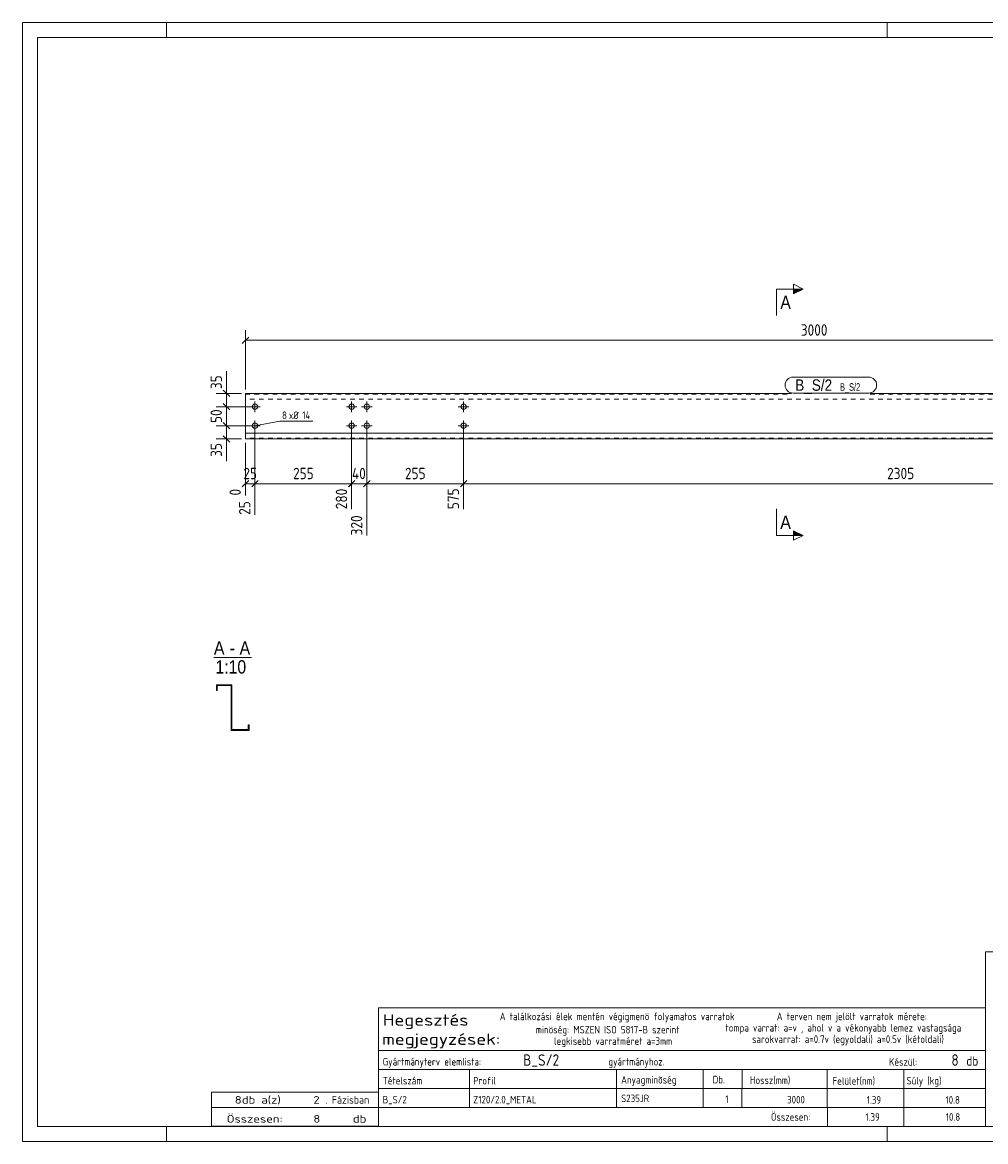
# Model space of a CAD drawing. Header units: millimetres. Extents: x 1 to 419, y 1 to 296.
# Tile 1 of 2: x 1 to 255, y 1 to 296. Entities that reach past the tile are written whole.
import ezdxf

# ---------------------------------------------------------------- set-up
doc = ezdxf.new("R2010")
doc.units = ezdxf.units.MM
doc.header["$LTSCALE"] = 0.6
doc.linetypes.add('XKITLINE00', pattern=[0])
doc.linetypes.add('XKITLINE02', pattern=[4, 2, -2])
for name, color, linetype, lineweight in [('Bolt', 7, 'Continuous', 0), ('BoltMark', 3, 'Continuous', 0), ('DrawingSheet', 5, 'Continuous', 0), ('OtherObjectType', 1, 'Continuous', 0), ('Part', 2, 'Continuous', 0), ('PartMark', 3, 'Continuous', 0), ('Section', 6, 'Continuous', 0), ('Z-DIMENSIONS', 1, 'Continuous', 0)]:
    doc.layers.add(name, color=color, linetype=linetype, lineweight=lineweight)
doc.styles.add('ARIAL', font='ARIAL.TTF')
doc.styles.add('ISOCPEUR', font='ISOCPEUR.TTF')
doc.styles.add('ROMSIM', font='ARIAL.TTF')

msp = doc.modelspace()

# ---------------------------------------------------------------- hatches: boundary and pattern name
at = {"layer": 'Section'}
for points in [[(204.3, 225.71), (206.8, 225.71), (204.3, 224.46)], [(204.3, 162.01), (206.8, 160.76), (204.3, 160.76)]]:
    msp.add_hatch(color=6, dxfattribs=at).paths.add_polyline_path(points, flags=17)

# ---------------------------------------------------------------- linework, layer by layer
at = {"layer": 'Bolt', "color": 3, "linetype": 'XKITLINE00', "lineweight": 0}
for p, q in [((60.9, 194.7), (63.7, 194.7)), ((62.3, 193.3), (62.3, 196.1)), ((87.8, 193.3), (87.8, 196.1)), ((91.8, 193.3), (91.8, 196.1)), ((115.9, 194.7), (118.7, 194.7)), ((117.3, 193.3), (117.3, 196.1)), ((86.4, 194.7), (89.2, 194.7)), ((90.4, 194.7), (93.2, 194.7)), ((60.9, 189.7), (63.7, 189.7)), ((62.3, 188.3), (62.3, 191.1)), ((86.4, 189.7), (89.2, 189.7)), ((87.8, 188.3), (87.8, 191.1)), ((90.4, 189.7), (93.2, 189.7)), ((91.8, 188.3), (91.8, 191.1)), ((115.9, 189.7), (118.7, 189.7)), ((117.3, 188.3), (117.3, 191.1))]:
    msp.add_line(p, q, dxfattribs=at)
for centre in [(62.3, 194.7), (87.8, 194.7), (91.8, 194.7), (117.3, 194.7), (62.3, 189.7), (87.8, 189.7), (91.8, 189.7), (117.3, 189.7)]:
    msp.add_circle(centre, 0.7, dxfattribs=at)
at = {"layer": 'BoltMark', "color": 4, "linetype": 'XKITLINE00', "lineweight": 0}
for p, q in [((62.3, 189.7), (68.85, 190.85)), ((68.85, 190.85), (77.6, 190.85))]:
    msp.add_line(p, q, dxfattribs=at)
at = {"layer": 'DrawingSheet', "color": 2, "linetype": 'XKITLINE00', "lineweight": 0}
for p, q in [((419, 296), (1, 296)), ((1, 296), (1, 1)), ((39, 292), (39, 296)), ((229, 292), (229, 296)), ((39, 1), (39, 5)), ((229, 1), (229, 5)), ((1, 1), (419, 1))]:
    msp.add_line(p, q, dxfattribs=at)
at = {"layer": 'DrawingSheet', "color": 3, "linetype": 'XKITLINE00', "lineweight": 0}
for p, q in [((415, 292), (5, 292)), ((5, 292), (5, 5)), ((5, 5), (415, 5))]:
    msp.add_line(p, q, dxfattribs=at)
at = {"layer": 'OtherObjectType', "color": 6, "linetype": 'XKITLINE00', "lineweight": 0}
msp.add_line((51.5, 128.63), (61.38, 128.63), dxfattribs=at)
at = {"layer": 'OtherObjectType', "color": 7, "linetype": 'XKITLINE00', "lineweight": 0}
for p, q in [((254.84, 51.05), (254.84, 6.75)), ((254.84, 51.05), (415, 51.05)), ((94.84, 25), (94.84, 36.25)), ((94.84, 36.25), (254.84, 36.25)), ((254.84, 36.25), (254.84, 25)), ((94.84, 25), (254.84, 25)), ((94.84, 25), (254.84, 25)), ((94.84, 25), (94.84, 20)), ((254.84, 25), (254.84, 20)), ((94.84, 20), (254.84, 20)), ((94.84, 20), (94.84, 15)), ((118.84, 20), (118.84, 15)), ((157.61, 15), (157.61, 20)), ((180.5, 20), (180.5, 15)), ((190.7, 20), (190.7, 15.12)), ((213.15, 20), (213.15, 15)), ((233.33, 20), (233.33, 15)), ((254.84, 20), (254.84, 15)), ((94.84, 15), (254.84, 15)), ((94.84, 15), (94.84, 10)), ((118.84, 15), (118.84, 10)), ((157.61, 10), (157.61, 15)), ((180.5, 15), (180.5, 10)), ((190.67, 15), (190.67, 10)), ((213.18, 15), (213.18, 10)), ((233.33, 15), (233.33, 10)), ((254.84, 15), (254.84, 10)), ((50.84, 10), (50.84, 14)), ((50.84, 14), (94.84, 14)), ((94.84, 10), (94.84, 14)), ((50.84, 10), (94.84, 10)), ((50.85, 5.02), (50.84, 9.99)), ((50.84, 9.98), (94.74, 9.98)), ((94.84, 10), (254.84, 10)), ((94.84, 10), (94.84, 5)), ((213.19, 10), (213.19, 5)), ((233.31, 10), (233.31, 5)), ((254.84, 10), (254.84, 5)), ((50.89, 5.03), (94.79, 5.03)), ((94.84, 5), (254.84, 5))]:
    msp.add_line(p, q, dxfattribs=at)
at = {"layer": 'Part', "color": 2, "linetype": 'XKITLINE00', "lineweight": 0}
for p, q in [((59.8, 198.2), (59.8, 186.2)), ((203.74, 198.2), (59.8, 198.2)), ((359.8, 198.2), (224.49, 198.2)), ((359.8, 187.7), (59.8, 187.7)), ((59.8, 186.2), (359.8, 186.2)), ((52.14, 119.88), (52.14, 121.38)), ((52.14, 121.38), (56.24, 121.38)), ((56.04, 121.18), (52.34, 121.18)), ((52.34, 121.18), (52.34, 119.88)), ((56.04, 109.38), (56.04, 121.18)), ((56.24, 121.38), (56.24, 109.58)), ((52.34, 119.88), (52.14, 119.88)), ((60.74, 109.38), (56.04, 109.38)), ((56.24, 109.58), (60.54, 109.58)), ((60.54, 110.88), (60.74, 110.88)), ((60.54, 109.58), (60.54, 110.88)), ((60.74, 110.88), (60.74, 109.38))]:
    msp.add_line(p, q, dxfattribs=at)
at = {"layer": 'Part', "color": 7, "linetype": 'XKITLINE02', "lineweight": 0}
for p, q in [((59.8, 198), (203.74, 198)), ((224.49, 198), (359.8, 198)), ((359.8, 196.7), (59.8, 196.7)), ((359.8, 186.4), (59.8, 186.4))]:
    msp.add_line(p, q, dxfattribs=at)
at = {"layer": 'Part', "color": 11, "linetype": 'XKITLINE00', "lineweight": 0}
for p, q in [((53.46, 121.18), (53.66, 121.38)), ((55.39, 121.18), (55.59, 121.38)), ((52.16, 119.88), (52.34, 120.06)), ((56.04, 117.97), (56.24, 118.17)), ((56.04, 116.04), (56.24, 116.24)), ((56.04, 112.17), (56.24, 112.37)), ((56.04, 110.24), (56.24, 110.44)), ((59.04, 109.38), (59.24, 109.58)), ((60.54, 110.88), (60.54, 110.88)), ((60.54, 110.88), (60.54, 110.88))]:
    msp.add_line(p, q, dxfattribs=at)
at = {"layer": 'PartMark', "color": 7, "linetype": 'XKITLINE00', "lineweight": 0}
for p, q in [((204.14, 202.5), (224.09, 202.5)), ((204.14, 198.3), (224.09, 198.3))]:
    msp.add_line(p, q, dxfattribs=at)
for centre, start, end in [((204.14, 200.4), 90, 270), ((224.09, 200.4), 270, 90)]:
    msp.add_arc(centre, 2.1, start, end, dxfattribs=at)
at = {"layer": 'Section', "color": 6, "linetype": 'XKITLINE00', "lineweight": 0}
for p, q in [((199.8, 225.71), (199.8, 218.71)), ((199.8, 225.71), (206.8, 225.71)), ((204.3, 224.46), (204.3, 226.96)), ((204.3, 226.96), (206.8, 225.71)), ((206.8, 225.71), (204.3, 224.46)), ((199.8, 160.76), (199.8, 167.76)), ((199.8, 160.76), (206.8, 160.76)), ((206.8, 160.76), (204.3, 162.01)), ((204.3, 162.01), (204.3, 159.51)), ((206.8, 160.76), (204.3, 159.51))]:
    msp.add_line(p, q, dxfattribs=at)
at = {"layer": 'Z-DIMENSIONS', "color": 7, "linetype": 'XKITLINE00', "lineweight": 0}
for p, q in [((60.65, 213.06), (58.95, 211.37)), ((59.8, 199.2), (59.8, 214.92)), ((59.8, 212.22), (359.8, 212.22)), ((54.8, 198.2), (54.8, 204.06)), ((54.8, 198.2), (54.8, 204.06)), ((58.8, 198.2), (52.1, 198.2)), ((53.95, 199.05), (55.65, 197.35)), ((54.8, 194.7), (54.8, 198.2)), ((61.3, 194.7), (52.1, 194.7)), ((61.3, 194.7), (52.1, 194.7)), ((53.95, 195.55), (55.65, 193.85)), ((53.95, 195.55), (55.65, 193.85)), ((54.8, 189.7), (54.8, 194.7)), ((61.3, 189.7), (52.1, 189.7)), ((61.3, 189.7), (52.1, 189.7)), ((53.95, 190.55), (55.65, 188.85)), ((54.2, 190.3), (55.65, 188.85)), ((54.8, 186.2), (54.8, 189.7)), ((58.8, 186.2), (52.1, 186.2)), ((53.95, 187.05), (55.65, 185.35)), ((54.8, 186.2), (54.8, 180.34)), ((54.8, 186.2), (54.8, 180.34)), ((62.3, 188.7), (62.3, 166.19)), ((62.3, 188.7), (62.3, 179.2)), ((87.8, 188.7), (87.8, 179.2)), ((87.8, 188.7), (87.8, 167.68)), ((91.8, 188.7), (91.8, 160.78)), ((91.8, 188.7), (91.8, 179.2)), ((117.3, 188.7), (117.3, 167.68)), ((117.3, 188.7), (117.3, 167.68)), ((59.8, 185.2), (59.8, 171.29)), ((60.65, 175.25), (58.95, 173.55)), ((59.8, 174.4), (62.3, 174.4)), ((63.15, 175.25), (61.45, 173.55)), ((62.9, 175), (61.45, 173.55)), ((62.3, 175), (62.3, 166.19)), ((62.3, 174.4), (87.8, 174.4)), ((88.4, 175), (86.95, 173.55)), ((88.65, 175.25), (87.1, 173.7)), ((87.8, 175), (87.8, 167.68)), ((87.8, 174.4), (91.8, 174.4)), ((92.65, 175.25), (90.95, 173.55)), ((92.65, 175.25), (90.95, 173.55)), ((91.8, 175), (91.8, 160.78)), ((91.8, 174.4), (117.3, 174.4)), ((118.15, 175.25), (116.45, 173.55)), ((118.15, 175.25), (116.6, 173.7)), ((117.3, 174.4), (347.8, 174.4))]:
    msp.add_line(p, q, dxfattribs=at)
at = {"layer": 'Z-DIMENSIONS', "color": 3}
for p in [(59.8, 212.22), (54.8, 198.2), (54.8, 194.7), (54.8, 194.7), (54.8, 189.7), (54.8, 189.7), (54.8, 186.2), (59.8, 174.4), (62.3, 174.4), (62.3, 174.4), (87.8, 174.4), (87.8, 174.4), (91.8, 174.4), (91.8, 174.4), (117.3, 174.4), (117.3, 174.4)]:
    msp.add_point(p, dxfattribs=at)

# ---------------------------------------------------------------- texts
at = {"layer": 'BoltMark', "color": 4, "style": 'ISOCPEUR', "width": 0.85}
for s, p in [('8', (69.45, 191.45)), ('xØ', (71.25, 191.45)), ('14', (74.77, 191.45))]:
    msp.add_text(s, height=2, dxfattribs=at).set_placement(p)
at = {"layer": 'OtherObjectType', "color": 6, "style": 'ARIAL', "width": 0.85}
for s, p in [('A', (51.5, 129.38)), ('A', (58.27, 129.38)), ('-', (55.66, 129.38)), ('1:10', (51.9, 124.38))]:
    msp.add_text(s, height=3.5, dxfattribs=at).set_placement(p)
at = {"layer": 'OtherObjectType', "color": 7, "style": 'ISOCPEUR'}
for s, height, width, p in [('Hegesztés', 3, 1.19, (95.99, 31.56)), ('A találkozási élek mentén végigmenö folyamatos varratok', 2, 0.85, (126.84, 33)), ('A terven nem jelölt varratok mérete:', 2, 0.85, (199.86, 33)), ('megjegyzések:', 3, 1.19, (95.84, 26.5)), ('minöség: MSZEN ISO 5817-B szerint', 2, 0.85, (136.34, 29.5)), ('tompa varrat: a=v , ahol v a vékonyabb lemez vastagsága', 2, 0.85, (186.34, 30)), ('legkisebb varratméret a=3mm', 2, 0.85, (141.16, 26.5)), ('sarokvarrat: a=0.7v (egyoldali) a=0.5v (kétoldali)', 2, 0.85, (193.34, 27)), ('db', 2.5, 0.85, (249.84, 21)), ('Gyártmányterv elemlista:                               gyártmányhoz.', 2, 0.85, (95.99, 21.06)), ('Készül:', 2, 0.85, (229.47, 21)), ('Tételszám', 2, 0.85, (95.99, 16.06)), ('Profil', 2, 0.85, (119.84, 16.06)), ('Anyagminõség', 2, 0.85, (158.83, 16.29)), ('Db.', 2, 0.85, (182.96, 16.35)), ('Hossz(mm)', 2, 0.85, (192.78, 16.2)), ('Felület(nm)', 2, 0.85, (214.56, 16)), ('Súly (kg)', 2, 0.85, (234.05, 16.06)), ('8', 2, 1.211571, (56.99, 11)), ('db a(z)', 2, 1.211571, (58.84, 11)), ('2', 2, 1.211571, (77.7, 11)), ('. Fázisban', 2, 0.935, (80.84, 11)), ('Összesen:', 2, 0.85, (198.33, 6.5)), ('Összesen:            db', 2, 1.211571, (54.84, 6)), ('8', 2, 1.211571, (77.7, 6))]:
    msp.add_text(s, height=height, dxfattribs=dict(at, width=width)).set_placement(p)
at = {"layer": 'OtherObjectType', "color": 5, "style": 'ISOCPEUR', "width": 0.85}
for s, height, p in [('B_S/2', 3, (133, 21)), ('8', 3, (245.89, 21)), ('B_S/2', 2, (95.99, 11.06)), ('Z120/2.0_METAL', 2, (119.84, 11.06)), ('S235JR', 2, (158.83, 11.4)), ('1', 2, (186.28, 11.17)), ('3000', 2, (202.58, 11.06)), ('1.39', 2, (223.58, 11)), ('10.8', 2, (244.33, 11)), ('1.39', 2, (223.23, 6.5)), ('10.8', 2, (244.41, 6.5))]:
    msp.add_text(s, height=height, dxfattribs=at).set_placement(p)
at = {"layer": 'PartMark', "color": 3, "style": 'ARIAL', "width": 0.85}
msp.add_text('B_S/2', height=3, dxfattribs=at).set_placement((204.74, 198.9))
at = {"layer": 'PartMark', "color": 1, "style": 'ROMSIM', "width": 0.6375}
msp.add_text('B_S/2', height=2, dxfattribs=at).set_placement((216.54, 198.9))
at = {"layer": 'Section', "color": 6, "style": 'ARIAL', "width": 0.85}
for p in [(200.8, 220.46), (200.8, 162.51)]:
    msp.add_text('A', height=3.5, dxfattribs=at).set_placement(p)
at = {"layer": 'Z-DIMENSIONS', "color": 3, "style": 'ISOCPEUR', "width": 0.85}
for s, p in [('3000', (206.19, 213.42)), ('25', (59.25, 175.6)), ('255', (72.34, 175.6)), ('40', (87.87, 175.6)), ('255', (101.84, 175.6)), ('2305', (228.94, 175.6))]:
    msp.add_text(s, height=3, dxfattribs=at).set_placement(p)
for s, p in [('35', (53.6, 199.33)), ('50', (53.6, 190.4)), ('35', (53.6, 181.47)), ('0', (58.6, 171.29)), ('280', (86.6, 167.68)), ('575', (116.1, 167.68)), ('25', (61.1, 166.19)), ('320', (90.6, 160.78))]:
    msp.add_text(s, height=3, rotation=90.0002, dxfattribs=at).set_placement(p)

doc.saveas('drawing.dxf')
